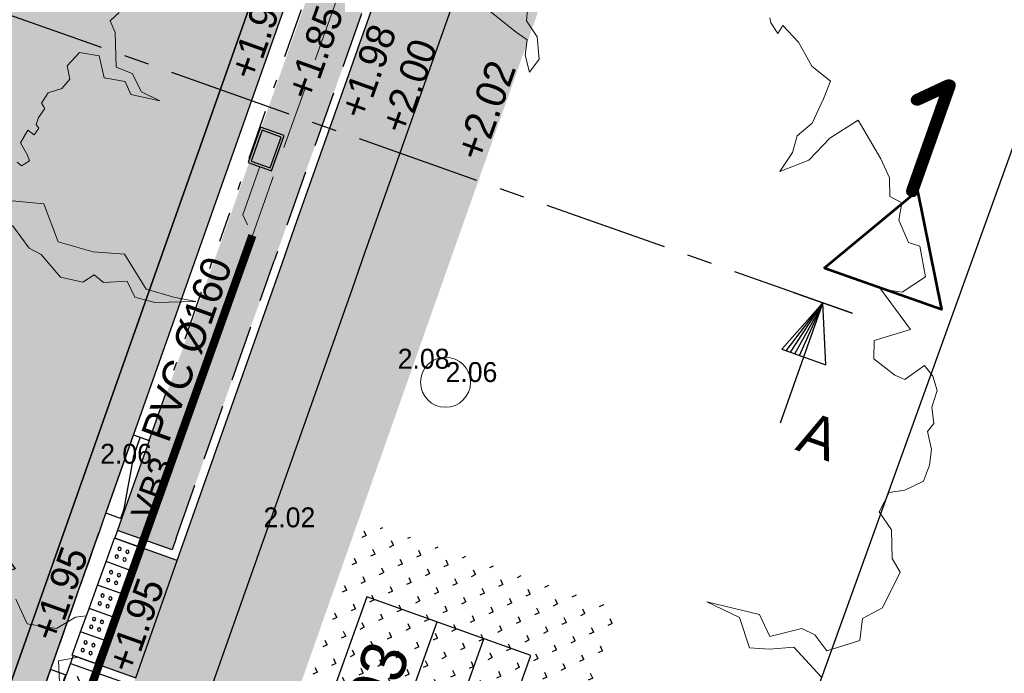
# Model space of a CAD drawing. Header units: metres. Extents: x 134157 to 138734, y 451157 to 455772.
# Tile 72 of 256: x 136391 to 136403, y 453318 to 453326. Entities that reach past the tile are written whole.
import ezdxf
from ezdxf.enums import TextEntityAlignment as Align

# ---------------------------------------------------------------- set-up
doc = ezdxf.new("R2010")
doc.units = ezdxf.units.M
doc.set_wipeout_variables(frame=1)
for name, pattern in [('CENTER__G5', [2.4, 1.5, -0.3, 0.3, -0.3]), ('DASHDOT__G2', [1.2, 0.6, -0.3, 0, -0.3]), ('GZ10X20__G1', [1.5, 0.5, -0.2, 0.2, -0.2, 0.2, -0.2]), ('HIDDEN__G5', [1.125, 0.75, -0.375]), ('TR18X20__G2', [2.6, 1, -0.4, 0, -0.4, 0, -0.4, 0, -0.4])]:
    doc.linetypes.add(name, pattern=pattern)
doc.layers.add('-DR-alg-hulplijnen', color=210, linetype='Continuous', plot=False)
doc.layers.add('-DR-alg-hulplijnen bochtstralen uitritconstructies', color=210, linetype='Continuous', plot=False)
doc.layers.add('-DR-alg-hulplijnen kantverharding asflast nieuwe fietsstraat', color=7, linetype='Continuous', true_color=0xff9429, plot=False)
for name, color, linetype in [('-DR-alg-projectgrens 1-200', 3, 'PROJECTGRENS_1-200'), ('-DR-bs-txt-hoogtemaat', 253, 'Continuous'), ('-DR-nw-alg-doorsnedepijl @ 0.2', 4, 'Continuous'), ('-DR-nw-alg-dwarsprofiel', 4, 'CENTER__G5'), ('-DR-nw-rio-HWA 160', 170, 'CENTER__G5'), ('-DR-nw-rio-HWA putnummer @ 0.2', 170, 'Continuous'), ('-DR-nw-rio-HWA txt @ 0.2', 170, 'Continuous'), ('-DR-nw-rio-straatkolk', 1, 'Continuous'), ('-DR-nw-txt-hoogtemaat', 2, 'Continuous'), ('-DR-nw-vh-band 10x20 ob', 2, 'HIDDEN__G5'), ('-DR-nw-vh-band 15x25 ob', 2, 'CENTER__G5'), ('-DR-nw-vh-band 18-20x25', 2, 'TR18X20__G2'), ('-DR-nw-vh-band 18-20x25 verloopband 20x20', 2, 'Continuous'), ('-DR-nw-vh-band 20x20 opsluitband', 2, 'GZ10X20__G1'), ('-DR-nw-vh-band 5-20x25', 2, 'DASHDOT__G2'), ('-DR-nw-vh-block doorsteek struinpad', 2, 'Continuous'), ('-DR-nw-vh-geleidelijntegels noppentegels 300x300x60', 250, 'Continuous'), ('-DR-nw-vh-kantverharding', 3, 'Continuous'), ('-DR-nw-vh-txt-kantopsluitingen', 2, 'Continuous')]:
    doc.layers.add(name, color=color, linetype=linetype)
doc.layers.add('-DR-bs-boom', color=253, linetype='Continuous', lineweight=13)
doc.layers.add('-DR-nw-rio-HWA 125', color=170, linetype='HIDDEN__G5', lineweight=13)
doc.layers.add('-DR-nw-gr-arc-gras', color=7, linetype='Continuous', true_color=0xb5d5a4)
doc.layers.add('-DR-nw-vh-arc-asfalt fietsstraat rood', color=7, linetype='Continuous', lineweight=9, true_color=0xdfbfc7)
doc.layers.add('-DR-nw-vh-arc-sbs kf bruinrood rabat halfsteens', color=7, linetype='Continuous', lineweight=9, true_color=0xb88485)
doc.layers.add('-DR-nw-vh-arc-halfverharding stabilizer', color=7, linetype='Continuous', lineweight=9, true_color=0xe2e1c1, transparency=0.1)
doc.layers.add('-DR-nw-vh-kantverharding halfverharding stabilizer', color=7, linetype='Continuous', true_color=0xe2e1c1, transparency=0.1)
doc.styles.add('CiCom Engineering', font='txt', dxfattribs={"height": 1.8})
doc.styles.add('Drong', font='txt', dxfattribs={"height": 1.8})
doc.styles.add('eurostile', font='txt')
doc.styles.add('Standaard_2_5_mm', font='l_10646.ttf', dxfattribs={"height": 1.25})
doc.linetypes.add('PROJECTGRENS_1-200', pattern='A,0.32,-0.13,[133,ltypeshp.shx,S=0.13,R=0,X=-0.13,Y=0],-0.13,1.27', length=1.85)
pattern_1 = [(115.335625, (136419.71802, 453326.2367), (-0.223681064, -0.105903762), [0.06, -0.187485]), (205.335625, (136419.71802, 453326.2367), (0.105903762, -0.223681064), [0.06, -0.187485])]

# ---------------------------------------------------------------- blocks, each defined once
blk = doc.blocks.new('Boom bestaand 1')
for points in [[(-0.06118, 0.39229), (-0.07359, 0.41168), (-0.08697, 0.42247), (-0.09262, 0.44149), (-0.11063, 0.46155), (-0.1242, 0.47515), (-0.14533, 0.464), (-0.17282, 0.46106), (-0.19454, 0.45332), (-0.18916, 0.44556), (-0.2017, 0.44317), (-0.20678, 0.44437)], [(-0.31803, 0.22804), (-0.30108, 0.21886), (-0.28201, 0.22239), (-0.26082, 0.21533), (-0.25234, 0.20121), (-0.27, 0.20404), (-0.28342, 0.2118), (-0.29472, 0.20474), (-0.33216, 0.18498)], [(-0.4712, -0.15348), (-0.46728, -0.16494), (-0.45442, -0.16494), (-0.42199, -0.17808), (-0.40997, -0.16578), (-0.38928, -0.16438), (-0.37362, -0.15125), (-0.39095, -0.17528), (-0.40521, -0.17528), (-0.41696, -0.19345), (-0.43932, -0.18926), (-0.45023, -0.20602), (-0.44296, -0.22251), (-0.42935, -0.2254), (-0.42398, -0.23663), (-0.42544, -0.25103), (-0.41885, -0.26128), (-0.41226, -0.2603), (-0.40664, -0.26958), (-0.40127, -0.2747), (-0.39663, -0.27348), (-0.39248, -0.28056), (-0.39931, -0.28471), (-0.39052, -0.29618), (-0.37636, -0.29472), (-0.37026, -0.2952), (-0.36903, -0.30472), (-0.37392, -0.30716)], [(-0.34021, -0.32739), (-0.32496, -0.29912), (-0.28399, -0.3012), (-0.26106, -0.27284), (-0.24633, -0.24501), (-0.20539, -0.23901), (-0.18684, -0.21664), (-0.17428, -0.19809), (-0.18956, -0.23628), (-0.20266, -0.25265), (-0.22013, -0.25319), (-0.22832, -0.27556), (-0.23923, -0.28102), (-0.23705, -0.29466), (-0.25069, -0.31321), (-0.27908, -0.32193), (-0.28984, -0.33037), (-0.31728, -0.33679)], [(0.02863, -0.48272), (0.05582, -0.48204), (0.07199, -0.45703), (0.06902, -0.43487), (0.07565, -0.41191), (0.07965, -0.39236), (0.09273, -0.41557), (0.10391, -0.42778), (0.10745, -0.44658), (0.10249, -0.468), (0.12989, -0.47849)], [(0.42145, 0.22879), (0.38323, 0.21554), (0.37543, 0.19215), (0.36607, 0.17421), (0.33408, 0.17733), (0.30678, 0.15316), (0.33954, 0.19682), (0.36373, 0.1976), (0.36919, 0.23035), (0.38011, 0.23971), (0.39961, 0.24439), (0.40344, 0.27896), (0.38418, 0.29029), (0.38245, 0.313), (0.35627, 0.34332), (0.34056, 0.34136), (0.31406, 0.35215), (0.29247, 0.34822), (0.27872, 0.3649), (0.28265, 0.3806), (0.28167, 0.40121), (0.26961, 0.41315), (0.25597, 0.42119), (0.23763, 0.42477), (0.23271, 0.43393), (0.21683, 0.43841), (0.20364, 0.45003), (0.18866, 0.45182), (0.17565, 0.4483), (0.18056, 0.42475), (0.17271, 0.4169), (0.14915, 0.40415), (0.13246, 0.412), (0.13674, 0.44961), (0.08731, 0.43849), (0.09909, 0.45713), (0.09418, 0.4846), (0.06375, 0.49147), (0.0559, 0.48264), (0.03136, 0.48264), (0.01663, 0.49245), (0.00584, 0.48362), (-0.01138, 0.49098), (-0.03245, 0.49049), (-0.07724, 0.485), (-0.07173, 0.4517), (-0.05985, 0.42363), (-0.06118, 0.39229)]]:
    blk.add_lwpolyline(points)
blk.add_circle((0, 0), 0.02513)
blk = doc.blocks.new('Doorsnedepijl')
at = {"color": 0}
blk.add_line((-1.875, 0.001), (1.875, -0.001), dxfattribs=at)
blk.add_lwpolyline([(1.405, -3.456), (0, 0), (-1.408, -3.455)], close=True, dxfattribs=at)
at = {"color": 1}
for points in [[(-1.126, -3.455), (0, 0)], [(-0.845, -3.455), (0, 0)], [(-0.564, -3.455), (0, -0.081)], [(-0.283, -3.456), (0, -0.081)], [(-0.001, -3.456), (0, -0.081)]]:
    blk.add_lwpolyline(points, dxfattribs=at)
at = {"color": 0}
blk.add_lwpolyline([(-0.003, -7.674), (-0.001, -3.456)], dxfattribs=at)
at = {"style": 'eurostile'}
blk.add_attdef('DOORSNEDE', (0.389, -8.904), '', height=2.5, rotation=359.97598, dxfattribs=at)
blk = doc.blocks.new('Symbool051')
at = {"flags": 128}
blk.add_lwpolyline([(0.829, 2.762), (4.571, -0.022), (0.832, -2.786), (0.832, -1.793), (2.651, -0.433), (-4.155, -0.444), (-4.155, 0.457), (2.651, 0.446), (0.832, 1.805), (0.829, 2.762)], close=True, dxfattribs=at)
blk = doc.blocks.new('Verloop 20x20 naar 5-20')
blk.add_lwpolyline([(0, 0), (0, 0.2), (1, 0.2), (1, 0)], close=True)
blk.add_lwpolyline([(0, 0.011), (0.12, 0.011), (0.765, 0.114), (1, 0.114)])
blk = doc.blocks.new('*U146')
blk.add_lwpolyline([(0, 0), (0, 0.2), (-1, 0.2), (-1, 0)], close=True)
blk.add_lwpolyline([(0, 0.011), (-0.12, 0.011), (-0.765, 0.114), (-1, 0.114)])
blk = doc.blocks.new('*U2288')
at = {"layer": '-DR-alg-hulplijnen bochtstralen uitritconstructies', "flags": 128}
blk.add_lwpolyline([(1.253, -0.995), (2.753, -0.99)], dxfattribs=at)
at = {"layer": '-DR-nw-vh-band 15x25 ob'}
for points in [[(1.151, -0.196), (1.153, -0.896), (1.003, -0.896)], [(3.003, -0.889), (2.853, -0.89), (2.851, -0.19)]]:
    blk.add_lwpolyline(points, dxfattribs=at)
at = {"layer": '-DR-nw-vh-band 20x20 opsluitband', "flags": 128}
blk.add_lwpolyline([(3.001, -0.189), (1.001, -0.196)], dxfattribs=at)
at = {"layer": '-DR-nw-vh-kantverharding'}
blk.add_lwpolyline([(1, 0.004, 0.000276), (3, 0.011)], format="xyb", dxfattribs=at)
for points in [[(1.251, -0.195), (1.253, -0.995)], [(2.753, -0.99), (2.751, -0.19)]]:
    blk.add_lwpolyline(points, dxfattribs=at)
at = {"layer": '-DR-nw-vh-band 18-20x25 verloopband 20x20', "rotation": 0.2227217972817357}
for name, p in [('*U146', (1.001, -0.196)), ('Verloop 20x20 naar 5-20', (3.001, -0.189))]:
    blk.add_blockref(name, p, dxfattribs=at)
blk = doc.blocks.new('*U553')
h = blk.add_hatch(color=256)
h.dxf.hatch_style = 1
h.paths.add_polyline_path([(-0.116, 0.488), (-0.134, 0.436), (0.095, 0.355), (0.114, 0.407)])
h = blk.add_hatch(color=256)
h.dxf.hatch_style = 1
h.paths.add_polyline_path([(-0.153, 0.383), (-0.172, 0.331), (0.058, 0.25), (0.077, 0.302)])
h = blk.add_hatch(color=256)
h.dxf.hatch_style = 1
h.paths.add_polyline_path([(-0.19, 0.278), (-0.209, 0.226), (0.021, 0.145), (0.04, 0.197)])
h = blk.add_hatch(color=256)
h.dxf.hatch_style = 1
h.paths.add_polyline_path([(-0.228, 0.17), (-0.247, 0.117), (-0.017, 0.036), (0.001, 0.088)])
for points in [[(0, 0), (0.15, 0.424), (-0.133, 0.524), (-0.283, 0.1)], [(-0.017, 0.036), (0.114, 0.407), (-0.116, 0.488), (-0.247, 0.117)]]:
    blk.add_lwpolyline(points, close=True)
blk = doc.blocks.new('*U1814')
blk.add_wipeout([(0, 0), (-0.14, 0.265), (0.125, 0.406), (0.265, 0.14)])
for points in [[(0.125, 0.406), (-0.14, 0.265)], [(0.265, 0.14), (0.125, 0.406)], [(0, 0), (-0.14, 0.265)], [(0.265, 0.14), (0, 0)]]:
    blk.add_lwpolyline(points)
at = {"color": 253}
for centre in [(-0.005, 0.224), (0.083, 0.27), (0.042, 0.135), (0.13, 0.182)]:
    blk.add_circle(centre, 0.02, dxfattribs=at)
blk.add_wipeout([(0.265, 0.14), (0.125, 0.406), (0.39, 0.546), (0.53, 0.281)])
for points in [[(0.39, 0.546), (0.125, 0.406)], [(0.53, 0.281), (0.39, 0.546)], [(0.265, 0.14), (0.125, 0.406)], [(0.53, 0.281), (0.265, 0.14)]]:
    blk.add_lwpolyline(points)
for centre in [(0.26, 0.364), (0.348, 0.411), (0.307, 0.276), (0.395, 0.323)]:
    blk.add_circle(centre, 0.02, dxfattribs=at)
blk.add_wipeout([(0.53, 0.281), (0.39, 0.546), (0.655, 0.687), (0.795, 0.421)])
for points in [[(0.655, 0.687), (0.39, 0.546)], [(0.795, 0.421), (0.655, 0.687)], [(0.53, 0.281), (0.39, 0.546)], [(0.795, 0.421), (0.53, 0.281)]]:
    blk.add_lwpolyline(points)
for centre in [(0.525, 0.505), (0.613, 0.551), (0.66, 0.463), (0.572, 0.416)]:
    blk.add_circle(centre, 0.02, dxfattribs=at)
blk.add_wipeout([(0.795, 0.421), (0.655, 0.687), (0.92, 0.827), (1.06, 0.562)])
for points in [[(0.92, 0.827), (0.655, 0.687)], [(1.06, 0.562), (0.92, 0.827)], [(0.795, 0.421), (0.655, 0.687)], [(1.06, 0.562), (0.795, 0.421)]]:
    blk.add_lwpolyline(points)
for centre in [(0.79, 0.645), (0.878, 0.692), (0.925, 0.604), (0.837, 0.557)]:
    blk.add_circle(centre, 0.02, dxfattribs=at)
blk.add_wipeout([(1.06, 0.562), (0.92, 0.827), (1.185, 0.968), (1.325, 0.702)])
for points in [[(1.185, 0.968), (0.92, 0.827)], [(1.325, 0.702), (1.185, 0.968)], [(1.06, 0.562), (0.92, 0.827)], [(1.325, 0.702), (1.06, 0.562)]]:
    blk.add_lwpolyline(points)
for centre in [(1.143, 0.832), (1.055, 0.786), (1.102, 0.697), (1.19, 0.744)]:
    blk.add_circle(centre, 0.02, dxfattribs=at)
blk = doc.blocks.new('*U564')
at = {"color": 0}
blk.add_lwpolyline([(-8.027, 0), (8.027, 0), (8.027, 10.5), (-8.027, 10.5)], close=True, dxfattribs=at)
for points in [[(-8.027, 6), (8.027, 6)], [(-8.027, 3), (8.027, 3)]]:
    blk.add_lwpolyline(points, dxfattribs=at)
at = {"style": 'CiCom Engineering'}
for tag, height, p in [('PUTNUMMER', 2.75, (0, 6.869)), ('MAAIVELD', 1.8, (0, 3.751)), ('AFMETING', 1.8, (0, 0.635))]:
    blk.add_attdef(tag, text='', height=height, dxfattribs=at).set_placement(p, align=Align.CENTER)
blk = doc.blocks.new('*U2296')
at = {"style": 'Drong'}
blk.add_attdef('BOBL', text='', height=1.8, dxfattribs=at).set_placement((-27.733, 0), align=Align.BOTTOM_LEFT)
blk.add_attdef('BOBR', text='', height=1.8, dxfattribs=at).set_placement((21.834, 0), align=Align.BOTTOM_RIGHT)
blk.add_attdef('MATERIAAL', text='', height=1.8, dxfattribs=at).set_placement((0, 0), align=Align.BOTTOM_CENTER)

msp = doc.modelspace()

# ---------------------------------------------------------------- hatches: boundary and pattern name
at = {"layer": '-DR-nw-gr-arc-gras', "transparency": 33554687}
h = msp.add_hatch(dxfattribs=at)
h.set_pattern_fill('AGR-BOLLEN', color=256, scale=0.1, pattern_type=2)
h.set_pattern_definition(pattern_1)
edge = h.paths.add_edge_path()
edge.add_arc((-7000776.81, 3043164.568), 7592527.997, 340.0567505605, 340.0572256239)
edge.add_line((136455.782, 453494.254), (136455.124, 453494.493))
edge.add_arc((380495.222, 364992.548), 259592.304, 160.06665688, 160.08044536)
edge.add_line((136433.832, 453435.762), (136433.813, 453435.768))
edge.add_line((136433.813, 453435.768), (136432.179, 453431.255))
edge.add_line((136432.179, 453431.255), (136432.198, 453431.248))
edge.add_line((136432.198, 453431.248), (136431.678, 453429.87))
edge.add_line((136431.678, 453429.87), (136432.336, 453429.631))
edge.add_line((136432.336, 453429.631), (136434.309, 453435.077))
h = msp.add_hatch(dxfattribs=at)
h.set_pattern_fill('AGR-BOLLEN', color=256, scale=0.1, pattern_type=2)
h.set_pattern_definition(pattern_1)
edge = h.paths.add_edge_path()
edge.add_line((136383.213, 453288.902), (136370.311, 453255.802))
edge.add_line((136370.311, 453255.802), (136371.256, 453255.486))
edge.add_line((136371.256, 453255.486), (136384.151, 453288.554))
edge.add_line((136384.151, 453288.554), (136396.096, 453322.379))
edge.add_arc((144469.921, 450472.563), 8562.015, 160.3124921, 160.5585073, ccw=False)
edge.add_arc((136275.927, 453000.171), 380.647, 69.38656, 69.63258, ccw=False)
edge.add_arc((138171.73, 452736.535), 1867.673, 160.368791, 160.614806, ccw=False)
edge.add_arc((136543.228, 453720.076), 379.268, 249.61015, 249.85616, ccw=False)
edge.add_arc((139775.648, 452174.236), 3568.916, 160.2709, 160.516915, ccw=False)
edge.add_line((136416.23, 453379.007), (136415.289, 453379.344))
edge.add_arc((149594.404, 448661.535), 13998.1, 160.3038427, 160.5498578)
edge.add_line((136395.153, 453322.712), (136383.213, 453288.902))
h = msp.add_hatch(dxfattribs=at)
h.set_pattern_fill('AGR-BOLLEN', color=256, scale=0.1, pattern_type=2)
h.set_pattern_definition(pattern_1)
edge = h.paths.add_edge_path()
edge.add_line((136398.395, 453336.915), (136398.376, 453336.921))
edge.add_line((136398.376, 453336.921), (136396.774, 453332.397))
edge.add_line((136396.774, 453332.397), (136396.793, 453332.39))
edge.add_arc((149594.404, 448661.535), 13999.78, 160.5102769, 160.5498578)
edge.add_line((136393.569, 453323.272), (136392.32, 453319.795))
edge.add_line((136392.32, 453319.795), (136392.981, 453319.561))
edge.add_line((136392.981, 453319.561), (136394.21, 453323.045))
edge.add_arc((149594.404, 448661.535), 13999.1, 160.3699688, 160.5498578, ccw=False)
edge.add_line((136408.911, 453364.466), (136408.271, 453364.697))
edge.add_arc((149594.404, 448661.535), 13999.78, 160.3699601, 160.4906326)
h = msp.add_hatch(dxfattribs=at)
h.set_pattern_fill('AGR-BOLLEN', color=256, scale=0.1, pattern_type=2)
h.set_pattern_definition(pattern_1)
h.paths.add_polyline_path([(136389.527, 453309.784), (136388.886, 453310.01), (136389.532, 453311.839), (136391.754, 453318.192), (136392.414, 453317.959), (136390.1, 453311.406), (136389.6, 453309.991)])
at = {"layer": '-DR-nw-vh-arc-asfalt fietsstraat rood', "transparency": 33554687}
h = msp.add_hatch(color=256, dxfattribs=at)
h.dxf.hatch_style = 1
h.paths.add_polyline_path([(136392.984, 453323.478, -0.000785), (136407.688, 453364.907), (136403.737, 453366.331, 0.000785), (136389.024, 453324.877), (136377.119, 453291.165), (136369.758, 453272.281), (136373.711, 453270.856), (136381.057, 453289.703)])
at = {"layer": '-DR-nw-vh-arc-halfverharding stabilizer'}
h = msp.add_hatch(dxfattribs=at)
h.set_pattern_fill('GRAVEL', color=256, scale=0.03)
h.set_pattern_definition([(228.0127875, (0.54864, 0.762), (-6.096000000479, -6.8579999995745), [0.102516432, -10.1491450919]), (184.969741, (0.48006, 0.6858), (9.1439999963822, 0.7620000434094), [0.175921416, -17.416214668]), (132.5104471, (0.3048, 0.67056), (7.6200000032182, -8.381999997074), [0.124044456, -12.2804168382]), (267.273689, (0.00762, 0.48006), (0.762000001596, 15.23999999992), [0.160201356, -15.8599312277]), (292.83365418, (0, 0.32004), (-3.810000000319, 9.1439999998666), [0.15709011, -15.5519423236]), (357.273689, (0.06096, 0.17526), (-15.23999999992, 0.762000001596), [0.160201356, -15.8599312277]), (37.69424047, (0.22098, 0.16764), (-9.9059999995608, -7.6200000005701), [0.211858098, -20.9739345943]), (72.25532837, (0.38862, 0.29718), (5.3340000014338, 16.7639999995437), [0.200015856, -19.8015769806]), (121.42956562, (0.44958, 0.48768), (-6.096000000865, 9.9059999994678), [0.1607439, -15.9136637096]), (175.2363583, (0.36576, 0.62484), (8.38199999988, -0.762000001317), [0.183513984, -8.992181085]), (222.3974378, (0.18288, 0.64008), (-9.1439999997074, -8.3820000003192), [0.237323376, -23.4950317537]), (138.81407483, (0.762, 0.47244), (-5.33399999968, 4.572000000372), [0.081001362, -8.0191697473]), (171.4692344, (0.70104, 0.52578), (9.906000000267, -1.5239999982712), [0.154104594, -15.2563916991]), (225, (0.54864, 0.54864), (-1e-16, -0.762), [0.107762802, -0.9698679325]), (203.19859051, (0.4953, 0.64008), (3.810000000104, 1.523999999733), [0.058032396, -5.7451867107]), (291.80140949, (0.44196, 0.61722), (-0.76200000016, 2.285999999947), [0.082069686, -4.021425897]), (30.96375653, (0.47244, 0.54102), (2.286000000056, 1.523999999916), [0.133295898, -4.3098894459]), (161.56505118, (0.58674, 0.6096), (1.52400000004, -0.76199999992), [0.096386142, -2.313269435]), (16.389540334, (0, 0.61722), (7.62, 2.286), [0.1350264, -13.3676480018]), (70.34617594, (0.12954, 0.65532), (-3.048000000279, -8.381999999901), [0.113279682, -11.2146647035]), (293.19859051, (0.58674, 0.762), (-1.523999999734, 3.810000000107), [0.11606403, -5.6871550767]), (343.61045967, (0.63246, 0.65532), (-7.6200000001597, 2.285999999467), [0.1350264, -13.3676480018]), (339.44395478, (0, 0.14478), (-3.81, 1.524), [0.13021056, -6.3803202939]), (294.7751406, (0.12192, 0.09906), (-3.810000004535, 8.381999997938), [0.109101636, -10.8010780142]), (66.80140949, (0.59436, 0), (1.52399999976, 3.810000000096), [0.11606403, -5.6871550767]), (17.35402464, (0.64008, 0.10668), (-9.905999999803, -3.0480000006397), [0.127734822, -12.645712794]), (69.44395478, (0.22098, 0), (-1.524000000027, -3.80999999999), [0.06510528, -6.4454255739]), (101.309932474, (0.54864, 0), (-0.762, 3.048), [0.03885438, -3.8465984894]), (165.96375653, (0.54102, 0.0381), (2.286, -0.762), [0.15709011, -2.9847163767]), (186.00900596, (0.38862, 0.0762), (7.6199999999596, 0.7620000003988), [0.1455801, -14.412409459]), (303.69006753, (0.47244, 0.47244), (-0.76200000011, 1.52399999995), [0.109897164, -2.6375329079]), (353.15722659, (0.5334, 0.381), (12.9540000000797, -1.5239999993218), [0.191867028, -18.9948027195]), (60.9453959, (0.7239, 0.35814), (-3.048000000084, -5.333999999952), [0.078452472, -7.7668176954]), (90, (0.762, 0.4267), (-0.762, 0.762), [0.04572, -0.71628]), (120.25643716, (0.37338, 0.09906), (3.047999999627, -5.334000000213), [0.105860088, -10.480182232]), (48.0127875, (0.32004, 0.1905), (6.0960000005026, 6.857999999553), [0.205032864, -10.0466286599]), (0, (0.4572, 0.3429), (0.762, 0.762), [0.19812, -0.56388]), (325.3048465, (0.65532, 0.3429), (7.6200000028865, -5.3339999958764), [0.120482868, -11.9277950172]), (254.0546041, (0.75438, 0.27432), (-0.761999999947, -3.048000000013), [0.110948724, -5.4364950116]), (207.64597536, (0.7239, 0.16764), (-14.478000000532, -7.6199999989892), [0.18064353, -17.8837393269]), (175.42607874, (0.56388, 0.08382), (-9.9059999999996, 0.7619999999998), [0.191108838, -18.9197539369])])
edge = h.paths.add_edge_path()
edge.add_line((136391.109, 453311.261), (136395.153, 453322.712))
edge.add_arc((149594.404, 448661.535), 13998.1, 160.3699834, 160.5498578, ccw=False)
edge.add_line((136409.852, 453364.127), (136409.006, 453364.432))
edge.add_arc((149014.453, 448866.85), 13383.779, 160.3637692, 160.5519251)
edge.add_line((136394.305, 453323.012), (136393.042, 453319.434))
edge.add_line((136393.042, 453319.434), (136392.287, 453319.701))
edge.add_line((136392.287, 453319.701), (136391.787, 453318.286))
edge.add_line((136391.787, 453318.286), (136392.542, 453318.02))
edge.add_line((136392.542, 453318.02), (136392.125, 453316.841))
edge.add_line((136392.125, 453316.841), (136390.261, 453311.561))
edge.add_line((136390.261, 453311.561), (136391.109, 453311.261))
at = {"layer": '-DR-nw-vh-arc-sbs kf bruinrood rabat halfsteens', "transparency": 33554687}
h = msp.add_hatch(color=256, dxfattribs=at)
h.dxf.hatch_style = 1
h.paths.add_polyline_path([(136389.024, 453324.877, -0.000785), (136403.737, 453366.331), (136403.362, 453366.466), (136396.04, 453345.892), (136388.647, 453325.01), (136386.468, 453318.839), (136386.301, 453318.368), (136386.135, 453317.896), (136385.968, 453317.425), (136385.802, 453316.953), (136385.635, 453316.482), (136385.469, 453316.01), (136385.302, 453315.539), (136385.136, 453315.067), (136384.969, 453314.596), (136384.803, 453314.124), (136384.636, 453313.653), (136384.47, 453313.182), (136384.303, 453312.71), (136384.137, 453312.239), (136383.969, 453311.764), (136384.347, 453311.631)])
h = msp.add_hatch(color=256, dxfattribs=at)
h.dxf.hatch_style = 1
h.paths.add_polyline_path([(136407.688, 453364.907, 0.000785), (136392.984, 453323.478), (136388.308, 453310.235), (136388.685, 453310.102), (136389.318, 453311.894), (136393.362, 453323.345, -0.000785), (136408.064, 453364.771)])

# ---------------------------------------------------------------- linework, layer by layer
at = {"layer": '-DR-alg-hulplijnen', "linetype": 'Continuous', "lineweight": 53, "flags": 128}
msp.add_lwpolyline([(136400.841, 453322.957), (136401.966, 453323.888), (136402.255, 453322.457), (136400.841, 453322.957)], close=True, dxfattribs=at)
at = {"layer": '-DR-alg-hulplijnen kantverharding asflast nieuwe fietsstraat'}
msp.add_lwpolyline([(136620.467, 453951.934), (136618.89, 453946.466, -0.016644), (136617.862, 453943.301), (136595.367, 453881.179, -0.016644), (136594.131, 453878.09), (136591.842, 453872.88, 0.011636), (136590.955, 453870.728), (136590.605, 453869.79), (136590.229, 453869.927), (136581.687, 453846.337, 0.004102), (136573.523, 453823.2, -0.004267), (136564.97, 453798.984), (136433.597, 453436.925, 0.002152), (136392.984, 453323.478), (136381.057, 453289.703), (136367.704, 453255.448), (136367.683, 453255.388)], format="xyb", dxfattribs=at)
at = {"layer": '-DR-alg-projectgrens 1-200', "flags": 128}
msp.add_lwpolyline([(136721.461, 454206.136), (136727.498, 454223.752), (136730.581, 454232.718), (136734.46, 454243.959), (136738.033, 454254.306), (136742.183, 454266.266), (136750.568, 454290.842), (136760.393, 454319.456), (136770.666, 454349.328), (136772.713, 454355.238), (136774.612, 454360.473), (136776.998, 454367), (136784.306, 454387.208), (136790.339, 454404.083), (136797.311, 454423.36), (136807.058, 454450.093), (136800.646, 454453.198), (136770.129, 454470.839), (136763.463, 454464.393), (136767.222, 454456.488), (136768.447, 454452.902), (136769.612, 454448.539), (136767.19, 454443.604), (136763.98, 454431.785), (136763.498, 454430.807), (136764.785, 454430.222), (136759.65, 454419.865), (136760.207, 454419.614), (136758.305, 454415.755), (136757.433, 454413.928), (136755.514, 454410.037), (136754.993, 454410.292), (136749.872, 454399.962), (136748.616, 454400.585), (136748.548, 454400.448), (136744.287, 454402.547), (136738.76, 454389.718), (136744.829, 454387.062), (136753.517, 454383.259), (136750.445, 454376.232), (136747.3, 454368.999), (136747.702, 454368.821), (136745.421, 454363.658), (136743.771, 454359.882), (136741.474, 454354.715), (136741.107, 454354.878), (136737.945, 454347.853), (136734.86, 454340.776), (136727.193, 454344.181), (136720.397, 454330.285), (136716.705, 454321.73), (136725.346, 454317.886), (136722.199, 454310.807), (136718.145, 454301.488), (136714.131, 454292.713), (136709.748, 454294.641), (136707.09, 454288.607), (136709.573, 454287.506), (136709.53, 454287.41), (136709.617, 454287.371), (136709.424, 454286.945), (136712.118, 454285.768), (136724.405, 454280.406), (136724.395, 454280.372), (136724.56, 454280.301), (136719.327, 454264.621), (136718.554, 454264.279), (136712.149, 454267.043), (136705.337, 454251.495), (136713.155, 454248.122), (136713.63, 454247.107), (136703.363, 454216.017), (136702.53, 454215.665), (136697.3, 454218.013), (136691.656, 454205.193), (136698.169, 454202.287), (136696.085, 454197.547), (136697.116, 454197.066), (136693.34, 454185.771), (136691.21, 454179.799), (136691.154, 454179.818), (136689.257, 454174.47), (136688.677, 454172.922), (136686.645, 454167.859), (136686.793, 454167.806), (136683.499, 454158.729), (136679.62, 454148.161), (136677.544, 454142.392), (136675.601, 454137.021), (136671.76, 454126.401), (136667.085, 454113.483), (136666.31, 454113.053), (136658.521, 454114.651), (136655.4, 454098.982), (136661.092, 454097.825), (136661.269, 454097.519), (136621.35, 453987.863), (136614.377, 453990.963), (136611.935, 453985.53), (136608.375, 453987.12), (136605.014, 453979.773), (136610.368, 453977.386), (136616.099, 453974.911), (136616.418, 453974.217), (136608.394, 453952.136), (136599.91, 453929.479), (136596.333, 453930.847), (136596.703, 453931.801), (136592.691, 453933.357), (136592.582, 453933.111), (136587.167, 453935.208), (136587.113, 453935.101), (136586.908, 453935.2), (136584.73, 453936.252), (136573.42, 453911.897), (136576.906, 453910.227), (136577.755, 453910.817), (136581.71, 453908.923), (136581.78, 453907.891), (136588.355, 453904.743), (136581.357, 453890.288), (136584.408, 453889.218), (136581.92, 453882.301), (136582.601, 453881.581), (136581.142, 453877.478), (136580.13, 453877.281), (136578.301, 453872.104), (136578.986, 453871.382), (136577.526, 453867.309), (136576.539, 453867.19), (136574.654, 453861.99), (136575.357, 453861.219), (136573.859, 453857.098), (136572.823, 453856.858), (136568.249, 453844.056), (136569.051, 453843.723), (136568.246, 453841.986), (136569.916, 453841.29), (136566.692, 453833.862), (136560.757, 453836.486), (136555.193, 453823.556), (136563.207, 453820.33), (136562.244, 453817.938), (136562.059, 453818.012), (136558.019, 453808.014), (136558.218, 453807.935), (136557.146, 453805.252), (136555.477, 453804.556), (136553.671, 453802.5), (136552.612, 453799.698), (136545.82, 453781.422), (136541.647, 453783.356), (136534.75, 453768.68), (136539.525, 453766.451), (136534.814, 453753.868), (136534.789, 453753.879), (136534.379, 453752.873), (136534.182, 453752.96), (136532.926, 453749.667), (136533.099, 453749.603), (136532.772, 453748.705), (136532.584, 453748.792), (136530.457, 453743.085), (136530.627, 453743.022), (136516.493, 453704.592), (136514.575, 453699.22), (136492.181, 453636.401), (136492.736, 453636.204), (136489.157, 453626.341), (136485.079, 453628.249), (136478.16, 453613.788), (136483.141, 453611.479), (136461.867, 453552.94), (136457.354, 453554.582), (136454.06, 453545.417), (136458.648, 453543.776), (136443.598, 453501.593), (136436.391, 453504.175), (136430.824, 453488.627), (136437.02, 453486.393), (136418.282, 453434.811), (136413.227, 453420.085), (136407.364, 453401.466), (136407.056, 453400.056), (136406.467, 453398.451), (136401.897, 453385.592), (136395.332, 453388.701), (136389.231, 453376.079), (136397.157, 453372.353), (136391.911, 453357.791), (136390.965, 453355.464), (136388.624, 453350.371), (136384.302, 453352.274), (136382.126, 453347.544), (136391.358, 453344.243), (136383.168, 453321.66), (136378.588, 453323.362), (136367.282, 453291.791), (136367.871, 453291.227), (136363.518, 453279.255), (136362.091, 453275.277), (136356.432, 453259.57), (136355.262, 453256.31), (136348.573, 453237.876), (136370.776, 453230.272), (136374.328, 453240.694), (136372.767, 453241.803), (136382.163, 453267.942), (136384.551, 453274.649), (136388.98, 453286.656), (136393.345, 453297.287), (136406.664, 453334.269), (136411.924, 453350.355), (136416.754, 453363.949), (136418.454, 453363.341), (136423.3, 453376.902), (136421.649, 453377.491), (136422.516, 453379.917), (136425.014, 453387.05), (136430.128, 453401.329), (136433.008, 453409.364), (136437.5, 453421.973), (136444.424, 453441.303), (136447.898, 453451.043), (136454.668, 453469.854), (136458.254, 453479.666), (136467.647, 453501.921), (136478.422, 453531.465), (136485.603, 453551.259), (136497.269, 453583.741), (136504.056, 453602.586), (136505.832, 453601.952), (136510.678, 453615.512), (136508.932, 453616.136), (136511.581, 453623.496), (136513.58, 453629.053), (136518.673, 453642.888), (136519.015, 453643.404), (136522.68, 453653.62), (136522.664, 453653.957), (136523.62, 453656.594), (136528.73, 453670.926), (136534.757, 453688.003), (136543.62, 453712.768), (136551.352, 453734.38), (136563.425, 453767.68), (136566.609, 453776.654), (136569.182, 453777.966), (136577.487, 453774.867), (136583.873, 453792.703), (136575.924, 453795.622), (136575.205, 453797.155), (136576.997, 453801.811), (136581.956, 453815.424), (136586.269, 453827.274), (136591.505, 453840.84), (136603.758, 453874.947), (136606.204, 453881.939), (136608.18, 453887.612), (136608.471, 453887.616), (136610.071, 453888.673), (136612.877, 453896.334), (136616.917, 453896.194), (136618.846, 453897.187), (136619.38, 453898.504), (136644.157, 453889.689), (136649.259, 453888.431), (136662.916, 453886.017), (136671.374, 453885.367), (136676.87, 453884.95), (136677.795, 453897.157), (136672.556, 453897.554), (136667.447, 453898.46), (136645.41, 453906.114), (136624.779, 453913.547), (136625.184, 453914.831), (136624.39, 453916.757), (136621.376, 453919.233), (136624.284, 453927.322), (136623.281, 453929.136), (136623.21, 453929.192), (136624.085, 453931.643), (136629.304, 453946.51), (136630.541, 453950.147), (136636.243, 453965.665), (136638.191, 453964.969), (136643.718, 453980.515), (136641.829, 453981.19), (136651.204, 454007.423), (136658.506, 454027.642), (136665.47, 454047.006), (136669.496, 454058.357), (136675.354, 454074.419), (136676.258, 454077.094), (136678.747, 454083.756), (136682.526, 454094.171), (136686.101, 454103.639), (136687.039, 454106.475), (136697.795, 454137.242), (136697.717, 454137.253), (136705.555, 454159.78), (136713.078, 454181.729), (136716.785, 454192.515), (136718.108, 454192.042), (136722.954, 454205.602)], close=True, dxfattribs=at)
at = {"layer": '-DR-nw-alg-dwarsprofiel', "flags": 128}
msp.add_lwpolyline([(136401.179, 453322.413), (136384.172, 453328.433)], dxfattribs=at)
at = {"layer": '-DR-nw-rio-HWA 125', "flags": 128}
for points in [[(136393.948, 453323.352), (136404.064, 453351.66)], [(136394.039, 453324.182), (136393.831, 453323.6), (136393.948, 453323.352)]]:
    msp.add_lwpolyline(points, dxfattribs=at)
at = {"layer": '-DR-nw-vh-band 10x20 ob', "ltscale": 0.9}
msp.add_lwpolyline([(136393.03, 453319.703), (136394.21, 453323.045, -0.001069), (136414.263, 453379.445)], format="xyb", dxfattribs=at)
at = {"layer": '-DR-nw-vh-band 18-20x25', "flags": 128}
msp.add_lwpolyline([(136387.245, 453321.64), (136388.458, 453325.077, -0.000395), (136395.851, 453345.959)], format="xyb", dxfattribs=at)
at = {"layer": '-DR-nw-vh-band 5-20x25'}
msp.add_lwpolyline([(136392.703, 453320.879), (136393.55, 453323.278, -0.001051), (136413.267, 453378.74)], format="xyb", dxfattribs=at)
at = {"layer": '-DR-nw-vh-kantverharding'}
for points in [[(136363.728, 453256.801), (136363.767, 453256.91), (136377.119, 453291.165), (136389.024, 453324.877, -0.002152), (136429.649, 453438.357), (136561.022, 453800.417, 0.004267), (136569.551, 453824.565, -0.004102), (136577.738, 453847.767), (136586.329, 453871.491), (136585.953, 453871.628)], [(136367.683, 453255.388), (136367.704, 453255.448), (136381.057, 453289.703), (136392.984, 453323.478, -0.002152), (136433.597, 453436.925), (136564.97, 453798.984, 0.004267), (136573.523, 453823.2, -0.004102), (136581.687, 453846.337), (136590.229, 453869.927), (136590.605, 453869.79)], [(136392.188, 453320.021), (136393.362, 453323.345, -0.002152), (136433.973, 453436.788), (136565.346, 453798.848, 0.004267), (136573.902, 453823.07, -0.004102), (136582.064, 453846.201), (136590.469, 453869.414)], [(136388.645, 453325.005, -0.002152), (136429.273, 453438.494), (136433.488, 453450.112)], [(136393.041, 453319.434), (136394.305, 453323.012, -0.001073), (136414.442, 453379.647, -0.001073)]]:
    msp.add_lwpolyline(points, format="xyb", dxfattribs=at)
for points in [[(136391.599, 453318.353), (136392.098, 453319.767)], [(136381.459, 453289.64), (136391.599, 453318.353)]]:
    msp.add_lwpolyline(points, dxfattribs=at)

# ---------------------------------------------------------------- block references
at = {"layer": '-DR-alg-hulplijnen', "xscale": 0.3, "yscale": 0.3, "zscale": 0.3, "rotation": 342.4085371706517}
msp.add_blockref('Symbool051', (136389.782, 453319.751), dxfattribs=at)
at = {"layer": '-DR-bs-boom', "xscale": 12, "yscale": 12, "rotation": 293.3958673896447}
msp.add_blockref('Boom bestaand 1', (136396.277, 453321.581), dxfattribs=at)
at = {"layer": '-DR-nw-alg-doorsnedepijl @ 0.2', "xscale": 0.2, "yscale": 0.2, "zscale": 0.2, "rotation": 340.532093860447}
msp.add_blockref('Doorsnedepijl', (136400.826, 453322.538), dxfattribs=at).add_auto_attribs({'DOORSNEDE': ' A'})
at = {"layer": '-DR-nw-rio-HWA putnummer @ 0.2', "xscale": 0.2, "yscale": 0.2, "zscale": 0.2, "rotation": 70.33562535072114}
msp.add_blockref('*U564', (136396.765, 453316.775), dxfattribs=at).add_auto_attribs({'MAAIVELD': '+1.46', 'PUTNUMMER': 'HW-03', 'AFMETING': 'Ø600 '})
at = {"layer": '-DR-nw-rio-straatkolk'}
msp.add_blockref('*U553', (136394.18, 453324.132), dxfattribs=at)
at = {"layer": '-DR-nw-vh-block doorsteek struinpad', "rotation": 70.33562535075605}
msp.add_blockref('*U2288', (136391.183, 453317.174), dxfattribs=at)

# ---------------------------------------------------------------- texts
at = {"layer": '-DR-alg-hulplijnen', "insert": (136401.803, 453323.841), "char_height": 1.5, "attachment_point": 8, "rotation": 340.5081, "line_spacing_factor": 0.6, "style": 'Standaard_2_5_mm'}
msp.add_mtext('\\fNLCS-ISO|b0|i0|c00|p39;\\T1.000;1', dxfattribs=at)
at = {"layer": '-DR-bs-txt-hoogtemaat', "style": 'Drong'}
msp.add_text('+2.02', height=0.36, rotation=70.3356, dxfattribs=at).set_placement((136396.722, 453324.226))
at = {"layer": '-DR-bs-txt-hoogtemaat', "color": 253, "char_height": 0.24, "attachment_point": 7, "style": 'Drong'}
for s, insert in [('2.08', (136395.7, 453321.742, 2.08)), ('2.06', (136396.277, 453321.581, 2.055)), ('2.06', (136392.113, 453320.596, 2.056)), ('2.02', (136394.082, 453319.829, 2.024))]:
    msp.add_mtext(s, dxfattribs=dict(at, insert=insert))
at = {"layer": '-DR-nw-txt-hoogtemaat', "style": 'Drong'}
for s, p in [('+1.95', (136393.978, 453325.205)), ('+1.85', (136394.666, 453324.96)), ('+1.98', (136395.305, 453324.732)), ('+2.00', (136395.799, 453324.555))]:
    msp.add_text(s, height=0.34, rotation=70.3356, dxfattribs=at).set_placement(p)
at = {"layer": '-DR-nw-vh-txt-kantopsluitingen', "style": 'Drong'}
msp.add_text('VB3', height=0.3, rotation=70, dxfattribs=at).set_placement((136392.758, 453319.892))

# ---------------------------------------------------------------- next in the draw order: block references
at = {"layer": '-DR-nw-vh-geleidelijntegels noppentegels 300x300x60', "xscale": -1, "rotation": 97.95778923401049}
msp.add_blockref('*U1814', (136392.569, 453319.598), dxfattribs=at)

# ---------------------------------------------------------------- next in the draw order: hatches: boundary and pattern name
at = {"layer": '-DR-nw-gr-arc-gras', "transparency": 33554687}
h = msp.add_hatch(dxfattribs=at)
h.set_pattern_fill('AGR-BOLLEN', color=256, scale=0.1, pattern_type=2)
h.set_pattern_definition([(115.335625, (136710.40574, 452387.04166), (-0.223681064, -0.10590376), [0.06, -0.187485]), (205.335625, (136710.40574, 452387.04166), (0.10590376, -0.223681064), [0.06, -0.187485])])
h.paths.add_polyline_path([(136395.441, 453310.453), (136396.797, 453314.224), (136395.754, 453314.525), (136395.584, 453314.347), (136395.009, 453314.55), (136395.212, 453315.125), (136395.787, 453314.922), (136395.755, 453314.683), (136396.822, 453314.287), (136398.441, 453318.811), (136395.286, 453319.907), (136392.295, 453311.538)])

# ---------------------------------------------------------------- next in the draw order: linework, layer by layer
at = {"layer": '-DR-alg-hulplijnen kantverharding asflast nieuwe fietsstraat'}
for points in [[(136615.557, 453953.711), (136612.599, 453946.977), (136593.397, 453893.948), (136588.98, 453881.757), (136586.93, 453874.65, -0.015888), (136585.953, 453871.628), (136586.329, 453871.491), (136577.738, 453847.767, 0.004102), (136569.551, 453824.565, -0.004267), (136561.022, 453800.417), (136429.649, 453438.357, 0.002152), (136389.024, 453324.877), (136377.119, 453291.165), (136363.767, 453256.91), (136359.079, 453243.638)], [(136615.557, 453953.711), (136612.599, 453946.977), (136593.397, 453893.948), (136588.98, 453881.757), (136586.93, 453874.65, -0.015888), (136585.953, 453871.628), (136586.329, 453871.491), (136577.738, 453847.767, 0.004102), (136569.551, 453824.565, -0.004267), (136561.022, 453800.417), (136429.649, 453438.357, 0.002152), (136389.024, 453324.877), (136377.119, 453291.165), (136363.767, 453256.91), (136363.728, 453256.801)], [(136620.467, 453951.934), (136618.89, 453946.466, -0.016644), (136617.862, 453943.301), (136595.367, 453881.179, -0.016644), (136594.131, 453878.09), (136591.842, 453872.88, 0.011636), (136590.955, 453870.728), (136590.605, 453869.79), (136590.229, 453869.927), (136581.687, 453846.337, 0.004102), (136573.523, 453823.2, -0.004267), (136564.97, 453798.984), (136433.597, 453436.925, 0.002152), (136392.984, 453323.478), (136381.057, 453289.703), (136367.704, 453255.448), (136363.04, 453242.239)]]:
    msp.add_lwpolyline(points, format="xyb", dxfattribs=at)
at = {"layer": '-DR-nw-rio-HWA 160', "const_width": 0.1, "flags": 128}
msp.add_lwpolyline([(136391.485, 453316.46), (136393.948, 453323.352)], dxfattribs=at)
at = {"layer": '-DR-nw-vh-kantverharding'}
for points in [[(136359.079, 453243.638), (136363.767, 453256.91), (136377.119, 453291.165), (136389.024, 453324.877, -0.002152), (136429.649, 453438.357), (136561.022, 453800.417, 0.004267), (136569.551, 453824.565, -0.004102), (136577.738, 453847.767), (136586.329, 453871.491), (136585.953, 453871.628)], [(136363.04, 453242.239), (136367.704, 453255.448), (136381.057, 453289.703), (136392.984, 453323.478, -0.002152), (136433.597, 453436.925), (136564.97, 453798.984, 0.004267), (136573.523, 453823.2, -0.004102), (136581.687, 453846.337), (136590.229, 453869.927), (136590.605, 453869.79)]]:
    msp.add_lwpolyline(points, format="xyb", dxfattribs=at)
at = {"layer": '-DR-nw-vh-kantverharding halfverharding stabilizer'}
msp.add_lwpolyline([(136370.263, 453255.678), (136383.213, 453288.902), (136395.153, 453322.712, -0.001073), (136415.289, 453379.344), (136415.794, 453380.756, -0.001051), (136435.759, 453436.14), (136510.274, 453641.501)], format="xyb", dxfattribs=at)

# ---------------------------------------------------------------- next in the draw order: block references
at = {"layer": '-DR-nw-rio-HWA txt @ 0.2'}
ref = msp.add_blockref('*U2296', (136393.426, 453321.885), dxfattribs=dict(at, xscale=0.2, yscale=0.2, zscale=0.2, rotation=70.33562535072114))
ref.add_attrib('BOBL', '+0.90', dxfattribs={"layer": '0', "height": 0.36, "rotation": 70.3356, "style": 'Drong'}).set_placement((136391.559, 453316.662), align=Align.BOTTOM_LEFT)
ref.add_attrib('MATERIAAL', 'PVC Ø160', dxfattribs={"layer": '0', "height": 0.36, "rotation": 70.3356, "style": 'Drong'}).set_placement((136393.426, 453321.885), align=Align.BOTTOM_CENTER)

# ---------------------------------------------------------------- next in the draw order: texts
at = {"layer": '-DR-nw-txt-hoogtemaat', "style": 'Drong'}
for p in [(136391.588, 453318.432, -2.035), (136392.507, 453318.054, -2.035)]:
    msp.add_text('+1.95', height=0.34, rotation=70.3356, dxfattribs=at).set_placement(p)

doc.saveas('drawing.dxf')
